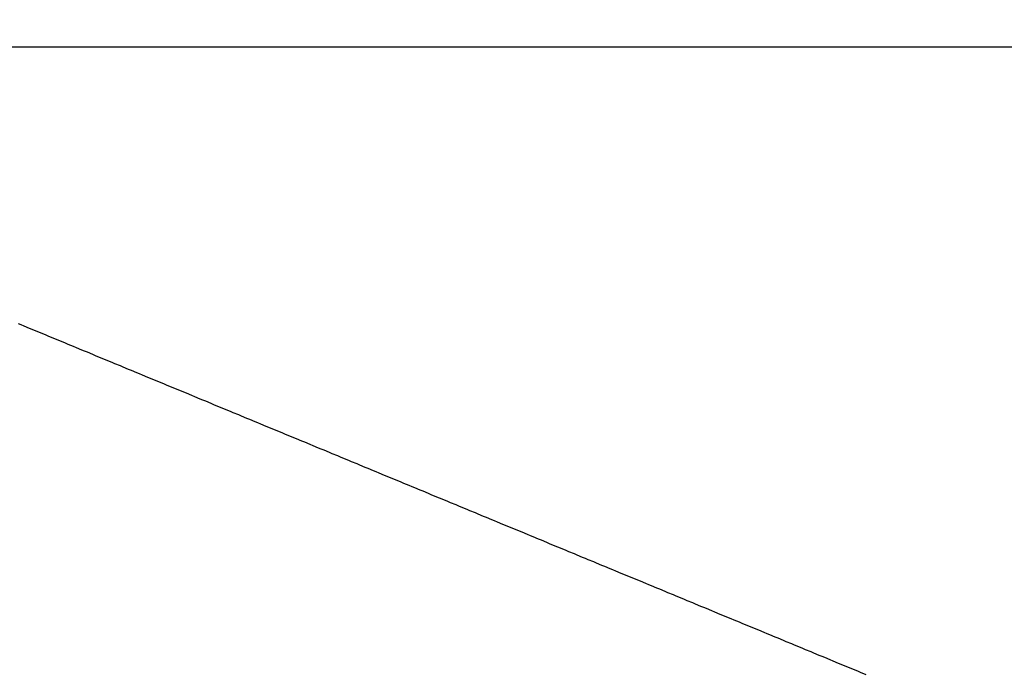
# Paper-space layout '4M DUO Surface plate' of a CAD drawing. Header units: millimetres. Extents: x 20 to 26560, y 40 to 17993.
# Tile 50 of 87: x 5538 to 8314, y 16147 to 17993. Entities that reach past the tile are written whole.
import ezdxf

# ---------------------------------------------------------------- set-up
doc = ezdxf.new("R2010")
doc.units = ezdxf.units.MM
doc.layers.add('COMPONENT_GEOMETRY', color=7, linetype='Continuous')
doc.styles.add('SLDTEXTSTYLE0', font='TXT', dxfattribs={"width": 0.75})
doc.dimstyles.new('SLDDIMSTYLE0', dxfattribs={"dimtxt": 150, "dimasz": 6.604, "dimexe": 0, "dimexo": 0.0625, "dimgap": 37.5, "dimtad": 0, "dimtih": 1, "dimtoh": 1, "dimdec": 0, "dimlfac": 0.5, "dimrnd": 1e-09, "dimzin": 12, "dimdsep": 46, "dimtxsty": 'SLDTEXTSTYLE0', "dimsah": 1, "dimcen": 0.09, "dimadec": 0, "dimazin": 3, "dimtfac": 1, "dimtdec": 0, "dimtofl": 0, "dimtmove": 0, "dimatfit": 3, "dimfxl": 1, "dimfrac": 2, "dimtolj": 1, "dimtzin": 12, "dimarcsym": 0})

# ---------------------------------------------------------------- blocks, each defined once
blk = doc.blocks.new('_D_8')
at = {"layer": 'COMPONENT_GEOMETRY', "color": 7, "ltscale": 2}
for p, q in [((1221.2, 13267), (1221.2, 17923.1)), ((1221.2, 17916.7), (8876.8, 17916.7)), ((16975.8, 17916.7), (9320.1, 17916.7)), ((16975.8, 13267), (16975.8, 17923.1))]:
    blk.add_line(p, q, dxfattribs=at)
for points in [[(1221.2, 17916.7), (1227.8, 17915.7), (1227.8, 17917.8)], [(16975.8, 17916.7), (16969.1, 17917.8), (16969.1, 17915.7)]]:
    blk.add_solid(points, dxfattribs=at)
at = {"layer": 'COMPONENT_GEOMETRY', "color": 7, "ltscale": 2, "insert": (8876.8, 17991), "char_height": 150, "attachment_point": 1, "style": 'SLDTEXTSTYLE0'}
blk.add_mtext('7877', dxfattribs=at)

psp = doc.layouts.new('4M DUO Surface plate')

# ---------------------------------------------------------------- linework, layer by layer
at = {"color": 7, "linetype": 'Continuous', "lineweight": 25, "ltscale": 2, "flags": 128}
psp.add_lwpolyline([(7924.14, 16145.5), (7908.62, 16151.93), (7900.86, 16155.14), (7893.11, 16158.35), (7877.59, 16164.78), (7869.83, 16167.99), (7854.31, 16174.42), (7846.55, 16177.64), (7831.04, 16184.06), (7823.28, 16187.28), (7807.76, 16193.7), (7800, 16196.92), (7792.24, 16200.13), (7776.72, 16206.56), (7768.97, 16209.77), (7753.45, 16216.2), (7745.69, 16219.41), (7730.17, 16225.84), (7722.41, 16229.06), (7714.65, 16232.27), (7699.14, 16238.7), (7691.38, 16241.91), (7675.86, 16248.34), (7668.1, 16251.55), (7652.58, 16257.98), (7644.83, 16261.19), (7637.07, 16264.41), (7621.55, 16270.83), (7613.79, 16274.05), (7598.27, 16280.48), (7590.51, 16283.69), (7575, 16290.12), (7567.24, 16293.33), (7551.72, 16299.76), (7543.96, 16302.97), (7536.2, 16306.19), (7520.68, 16312.61), (7512.93, 16315.83), (7497.41, 16322.25), (7489.65, 16325.47), (7474.13, 16331.9), (7466.37, 16335.11), (7458.61, 16338.32), (7443.1, 16344.75), (7435.34, 16347.96), (7419.82, 16354.39), (7412.06, 16357.61), (7396.54, 16364.03), (7388.79, 16367.25), (7381.03, 16370.46), (7365.51, 16376.89), (7357.75, 16380.1), (7342.23, 16386.53), (7334.47, 16389.74), (7318.96, 16396.17), (7311.2, 16399.38), (7303.44, 16402.6), (7287.92, 16409.03), (7280.16, 16412.24), (7264.64, 16418.67), (7256.89, 16421.88), (7241.37, 16428.31), (7233.61, 16431.52), (7218.09, 16437.95), (7210.33, 16441.16), (7202.57, 16444.38), (7187.06, 16450.81), (7179.3, 16454.02), (7163.78, 16460.45), (7156.02, 16463.66), (7140.5, 16470.09), (7132.75, 16473.3), (7124.99, 16476.52), (7109.47, 16482.94), (7101.71, 16486.16), (7086.19, 16492.58), (7078.43, 16495.8), (7062.92, 16502.23), (7055.16, 16505.44), (7047.4, 16508.65), (7031.88, 16515.08), (7024.12, 16518.29), (7008.61, 16524.72), (7000.85, 16527.94), (6985.33, 16534.36), (6977.57, 16537.58), (6969.81, 16540.79), (6954.29, 16547.22), (6946.54, 16550.43), (6931.02, 16556.86), (6923.26, 16560.07), (6907.74, 16566.5), (6899.98, 16569.71), (6884.46, 16576.14), (6876.71, 16579.36), (6868.95, 16582.57), (6853.43, 16589), (6845.67, 16592.21), (6830.15, 16598.64), (6822.39, 16601.85), (6806.88, 16608.28), (6799.12, 16611.49), (6791.36, 16614.71), (6775.84, 16621.14), (6768.08, 16624.35), (6752.57, 16630.78), (6744.81, 16633.99), (6729.29, 16640.42), (6721.53, 16643.63), (6713.77, 16646.85), (6698.25, 16653.27), (6690.5, 16656.49), (6674.98, 16662.91), (6667.22, 16666.13), (6651.7, 16672.56), (6643.94, 16675.77), (6636.18, 16678.98), (6620.67, 16685.41), (6612.91, 16688.63), (6597.39, 16695.05), (6589.63, 16698.27), (6574.11, 16704.69), (6566.36, 16707.91), (6550.84, 16714.34), (6543.08, 16717.55), (6535.32, 16720.76), (6519.8, 16727.19), (6512.04, 16730.4), (6496.53, 16736.83), (6488.77, 16740.05), (6473.25, 16746.47), (6465.49, 16749.69), (6457.73, 16752.9), (6442.22, 16759.33), (6434.46, 16762.54), (6418.94, 16768.97), (6411.18, 16772.18), (6395.66, 16778.61), (6387.9, 16781.82), (6380.15, 16785.04), (6364.63, 16791.47), (6356.87, 16794.68), (6341.35, 16801.11), (6333.59, 16804.32), (6318.07, 16810.75), (6310.32, 16813.96), (6294.8, 16820.39), (6287.04, 16823.6), (6279.28, 16826.82), (6263.76, 16833.25), (6256, 16836.46), (6240.49, 16842.89), (6232.73, 16846.1), (6217.21, 16852.53), (6209.45, 16855.74), (6201.69, 16858.96), (6186.18, 16865.38), (6178.42, 16868.6), (6162.9, 16875.03), (6155.14, 16878.24), (6139.62, 16884.67), (6131.86, 16887.88), (6124.11, 16891.09), (6108.59, 16897.52), (6100.83, 16900.74), (6085.31, 16907.16), (6077.55, 16910.38), (6062.04, 16916.8), (6054.28, 16920.02), (6046.52, 16923.23), (6031, 16929.66), (6023.24, 16932.87), (6007.72, 16939.3), (5999.97, 16942.52), (5984.45, 16948.94), (5976.69, 16952.16), (5961.17, 16958.58), (5953.41, 16961.8), (5945.65, 16965.01), (5930.14, 16971.44), (5922.38, 16974.65), (5906.86, 16981.08), (5899.1, 16984.29), (5883.58, 16990.72), (5875.83, 16993.94), (5868.07, 16997.15), (5852.55, 17003.58), (5844.79, 17006.79), (5829.27, 17013.22), (5821.51, 17016.43), (5806, 17022.86), (5798.24, 17026.07), (5790.48, 17029.29), (5774.96, 17035.72), (5767.2, 17038.93), (5751.69, 17045.36), (5743.93, 17048.57), (5728.41, 17055), (5720.65, 17058.21), (5712.89, 17061.43), (5697.37, 17067.85), (5689.62, 17071.07), (5674.1, 17077.5), (5666.34, 17080.71), (5650.82, 17087.14), (5643.06, 17090.35), (5627.55, 17096.78), (5619.79, 17099.99), (5612.03, 17103.21), (5596.51, 17109.63), (5588.75, 17112.85), (5573.23, 17119.27), (5565.48, 17122.49), (5549.96, 17128.92), (5542.2, 17132.13), (5534.44, 17135.34)], dxfattribs=at)

# ---------------------------------------------------------------- dimensions: what is measured, and where the dimension line sits
at = {"layer": 'COMPONENT_GEOMETRY', "color": 7, "ltscale": 2}
dim = psp.add_linear_dim(base=(16975.75, 17916.75), p1=(1221.17, 13264.43), p2=(16975.75, 13264.43), angle=0, dimstyle='SLDDIMSTYLE0', dxfattribs=at)
dim.commit()
dim.dimension.update_dxf_attribs({"geometry": '_D_8', "text_midpoint": (9098.46, 17916.75), "dimtype": 160})

doc.saveas('drawing.dxf')
